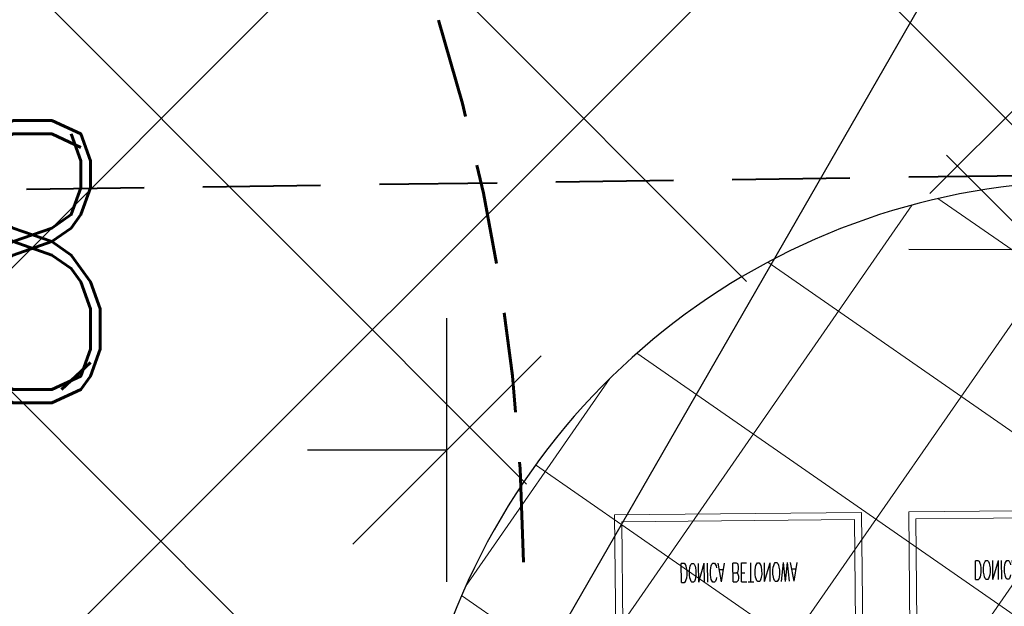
# Model space of a CAD drawing. Extents: x 8014 to 6635291, y -5609 to 5765892.
# Tile 62 of 158: x 6601163.12 to 6601167.3, y 5731808.03 to 5731810.53. Entities that reach past the tile are written whole.
import ezdxf
from ezdxf import colors
from ezdxf.entities.mleader import LeaderData, LeaderLine
from ezdxf.enums import TextEntityAlignment as Align
from ezdxf.math import Vec2, Vec3

# ---------------------------------------------------------------- set-up
doc = ezdxf.new("R2010")
doc.units = 0
doc.header["$PDSIZE"] = 0.75
doc.linetypes.add('( Dashed )', pattern=[0.75, 0.5, -0.25])
doc.linetypes.add('HIDDEN', pattern=[0.375, 0.25, -0.125])
doc.layers.get('0').update_dxf_attribs({"linetype": 'CONTINUOUS'})
doc.layers.get('Defpoints').update_dxf_attribs({"linetype": 'CONTINUOUS'})
for name, color, linetype in [('A-SZRAF- DROGI', 130, 'CONTINUOUS'), ('a_chodnik', 31, 'CONTINUOUS'), ('a_zieleń', 80, 'CONTINUOUS'), ('STREFY', 7, 'CONTINUOUS'), ('Wymiarowanie', 7, 'CONTINUOUS')]:
    doc.layers.add(name, color=color, linetype=linetype)
for name, color, linetype, lineweight in [('a_krawężnik', 7, 'CONTINUOUS', 30), ('MEBLE PKN', 7, 'CONTINUOUS', 20), ('OPIS', 7, 'CONTINUOUS', 0), ('T_str.ochr.8m', 40, 'HIDDEN', 60)]:
    doc.layers.add(name, color=color, linetype=linetype, lineweight=lineweight)
doc.layers.add('AP_HATCH_DROGI', color=7, linetype='CONTINUOUS', lineweight=15, true_color=0x949494)
doc.styles.add('Arial', font='arial.ttf')
doc.styles.add('JACEK_07', font='SIMPLEX.SHX', dxfattribs={"width": 0.7})
doc.styles.add('Romand', font='romand.shx', dxfattribs={"width": 0.8})
doc.styles.add('ROMANS', font='romans.shx', dxfattribs={"width": 0.7})
doc.dimstyles.new('DIM500', dxfattribs={"dimscale": 40, "dimtxt": 0.03, "dimasz": 0.01, "dimexe": 0, "dimexo": 0, "dimgap": 0.02, "dimtad": 1, "dimzin": 9, "dimdsep": 46, "dimtxsty": 'ROMANS', "dimblk": 'TICK1', "dimcen": 0, "dimse1": 1, "dimse2": 1, "dimclrd": 256, "dimclre": 7, "dimclrt": 6, "dimazin": 0, "dimtfac": 1, "dimtdec": 4, "dimtix": 1, "dimtmove": 2, "dimatfit": 3, "dimldrblk": 'TICK1', "dimfxl": 1, "dimtolj": 1, "dimtzin": 9, "dimarcsym": 0})

# ---------------------------------------------------------------- blocks, each defined once
blk = doc.blocks.new('*U97')
for points in [[(209.9999999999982, -105), (209.9999999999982, 0), (259.9999999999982, 0), (259.9999999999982, -105)], [(212.9999999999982, -102), (212.9999999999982, -3), (256.9999999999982, -3), (256.9999999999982, -102)], [(209.9999999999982, -230), (209.9999999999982, -125), (259.9999999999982, -125), (259.9999999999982, -230)], [(212.9999999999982, -227), (212.9999999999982, -128), (256.9999999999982, -128), (256.9999999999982, -227)]]:
    blk.add_lwpolyline(points, close=True)
at = {"style": 'JACEK_07', "width": 0.5}
for p in [(234.9999999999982, -52.5), (234.9999999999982, -177.5)]:
    blk.add_text('DONICA BETONOWA', height=8, rotation=90, dxfattribs=at).set_placement(p, align=Align.MIDDLE_CENTER)
blk = doc.blocks.new('TICK1')
at = {"color": 0}
for p, q in [((0, -1.4), (0, 1.4)), ((0, 1.110223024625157e-16), (-0.9999999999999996, 1.110223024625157e-16))]:
    blk.add_line(p, q, dxfattribs=at)
at = {"color": 2}
blk.add_line((-0.9999999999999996, -0.9999999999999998), (1, 1), dxfattribs=at)
blk = doc.blocks.new('*D119')
at = {"layer": 'Defpoints', "color": 0}
for p in [(6601167.457685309, 5731814.852111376), (6601167.45398347, 5731809.549619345), (6601168.15395724, 5731809.549130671)]:
    blk.add_point(p, dxfattribs=at)
at = {"layer": 'Wymiarowanie', "lineweight": -2}
blk.add_line((6601167.457406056, 5731814.452111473), (6601167.454262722, 5731809.949619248), dxfattribs=at)
at = {"layer": 'Wymiarowanie', "lineweight": -2, "xscale": 0.4, "yscale": 0.4, "zscale": 0.4}
for p, rotation in [((6601167.457685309, 5731814.852111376), 89.95999999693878), ((6601167.45398347, 5731809.549619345), 269.9599999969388)]:
    blk.add_blockref('TICK1', p, dxfattribs=dict(at, rotation=rotation))
at = {"layer": 'Wymiarowanie', "color": 6, "insert": (6601166.05583473, 5731812.201842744), "char_height": 1.2, "attachment_point": 5, "rotation": 89.95999999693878, "style": 'Romand'}
blk.add_mtext('\\A1;5.3', dxfattribs=at)
blk = doc.blocks.new('*D132')
at = {"layer": 'Defpoints', "color": 0}
for p in [(6601164.931244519, 5731808.697089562), (6601164.931244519, 5731807.974885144), (6601158.127094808, 5731807.939331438)]:
    blk.add_point(p, dxfattribs=at)
at = {"layer": 'Wymiarowanie', "lineweight": -2}
for p, q in [((6601158.527094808, 5731808.697089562), (6601160.726655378, 5731808.697089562)), ((6601164.531244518, 5731808.697089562), (6601164.33808395, 5731808.697089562))]:
    blk.add_line(p, q, dxfattribs=at)
at = {"layer": 'Wymiarowanie', "lineweight": -2, "xscale": 0.4, "yscale": 0.4, "zscale": 0.4, "rotation": 180}
blk.add_blockref('TICK1', (6601158.127094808, 5731808.697089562), dxfattribs=at)
at = {"layer": 'Wymiarowanie', "lineweight": -2, "xscale": 0.4, "yscale": 0.4, "zscale": 0.4}
blk.add_blockref('TICK1', (6601164.931244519, 5731808.697089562), dxfattribs=at)
at = {"layer": 'Wymiarowanie', "color": 6, "insert": (6601162.532369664, 5731809.497089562), "char_height": 1.2, "attachment_point": 5, "style": 'Romand'}
blk.add_mtext('\\A1;6.8', dxfattribs=at)
blk = doc.blocks.new('_None')

msp = doc.modelspace()

# ---------------------------------------------------------------- hatches: boundary and pattern name
at = {"layer": 'A-SZRAF- DROGI', "linetype": 'ByBlock', "lineweight": 0}
h = msp.add_hatch(dxfattribs=at)
h.set_pattern_fill('ANSI37', color=253, scale=3, style=0)
h.set_pattern_definition([(45, (3365827.470421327, 2822255.75228963), (-0.2651650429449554, 0.2651650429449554), []), (135, (3365827.470421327, 2822255.75228963), (-0.2651650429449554, -0.2651650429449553), [])])
h.paths.add_polyline_path([(6601164.801, 5731825.446), (6601168.790559, 5731826.947746), (6601168.820585, 5731824.474329), (6601166.454, 5731823.503)])
edge = h.paths.add_edge_path()
edge.add_line((6601172.476, 5731825.895), (6601172.4105, 5731828.025676))
edge.add_line((6601172.4105, 5731828.025676), (6601173.992, 5731828.189))
edge.add_arc((6601186.03492027, 5732243.680015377), 415.665509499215, 268.3397586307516, 269.9116548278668)
edge.add_line((6601185.394, 5731828.015), (6601205.043, 5731828.193))
edge.add_line((6601205.043, 5731828.193), (6601225.2324, 5731828.343))
edge.add_line((6601225.2324, 5731828.343), (6601245.168, 5731828.586))
edge.add_line((6601245.168, 5731828.586), (6601245.54301782, 5731828.590239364))
edge.add_line((6601245.54301782, 5731828.590239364), (6601246.883624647, 5731826.593755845))
edge.add_line((6601246.883624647, 5731826.593755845), (6601221.789705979, 5731826.309230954))
edge.add_line((6601221.789705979, 5731826.309230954), (6601205.136, 5731826.031))
edge.add_line((6601205.136, 5731826.031), (6601185.273, 5731825.848))
edge.add_line((6601185.273, 5731825.848), (6601173.834, 5731826.053))
edge.add_line((6601173.834, 5731826.053), (6601172.476, 5731825.895))
edge = h.paths.add_edge_path()
edge.add_line((6601111.994, 5731733.86), (6601109.203, 5731750.836))
edge.add_line((6601109.203, 5731750.836), (6601106.88, 5731760.994))
edge.add_line((6601106.88, 5731760.994), (6601102.557, 5731779.174))
edge.add_line((6601102.557, 5731779.174), (6601096.809, 5731802.335))
edge.add_line((6601096.809, 5731802.335), (6601093.3935, 5731815.0755))
edge.add_arc((6601112.890643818, 5731821.406846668), 20.49937969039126, 186.6456011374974, 197.9902726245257, ccw=False)
edge.add_arc((6601104.100382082, 5731821.197027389), 11.77172068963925, 157.093056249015, 190.5856574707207, ccw=False)
edge.add_line((6601093.257, 5731825.779000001), (6601095.519, 5731824.743))
edge.add_line((6601095.519, 5731824.743), (6601101.325, 5731802.801))
edge.add_line((6601101.325, 5731802.801), (6601106.886, 5731780.522))
edge.add_line((6601106.886, 5731780.522), (6601111.376, 5731762.136))
edge.add_line((6601111.376, 5731762.136), (6601116.585, 5731733.745))
edge.add_line((6601116.585, 5731733.745), (6601117.929, 5731724.497))
edge.add_line((6601117.929, 5731724.497), (6601120.174581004, 5731712.998631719))
edge.add_line((6601120.174581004, 5731712.998631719), (6601122.073782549, 5731714.127215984))
edge.add_line((6601122.073782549, 5731714.127215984), (6601119.954, 5731724.963))
edge.add_line((6601119.954, 5731724.963), (6601118.634, 5731734.045))
edge.add_line((6601118.634, 5731734.045), (6601113.329, 5731762.836))
edge.add_line((6601113.329, 5731762.836), (6601108.915, 5731781.012))
edge.add_line((6601108.915, 5731781.012), (6601103.286, 5731803.464))
edge.add_line((6601103.286, 5731803.464), (6601098.333, 5731822.44))
edge.add_line((6601098.333, 5731822.44), (6601100.26, 5731826.8))
edge.add_line((6601100.26, 5731826.8), (6601104.18, 5731826.61))
edge.add_line((6601104.18, 5731826.61), (6601124.59, 5731825.705))
edge.add_arc((6601125.610328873, 5731847.683485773), 22.00215689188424, 254.8648362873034, 267.34201003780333, ccw=False)
edge.add_line((6601119.865631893, 5731826.444527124), (6601114.201632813, 5731827.976553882))
edge.add_arc((6601110.333611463, 5731814.50400797), 14.01681427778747, 73.98101766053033, 84.72925958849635)
edge.add_line((6601111.621225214, 5731828.46155551), (6601104.31, 5731828.801))
edge.add_line((6601104.31, 5731828.801), (6601098.736000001, 5731829.044))
edge.add_arc((6601099.467862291, 5731836.320540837), 7.313252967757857, 237.4214308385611, 264.25660123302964, ccw=False)
edge.add_line((6601095.530000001, 5731830.158), (6601092.874, 5731826.011))
edge.add_arc((6601101.918260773, 5731821.943692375), 9.916735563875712, 155.7860047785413, 175.0173574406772)
edge.add_arc((6601112.859662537, 5731821.4016454), 20.86790340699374, 176.1439813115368, 198.0522861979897)
edge.add_line((6601093.019, 5731814.935), (6601096.416, 5731802.213))
edge.add_line((6601096.416, 5731802.213), (6601102.139, 5731779.125))
edge.add_line((6601102.139, 5731779.125), (6601106.492, 5731760.912))
edge.add_line((6601106.492, 5731760.912), (6601108.825, 5731750.719))
edge.add_line((6601108.825, 5731750.719), (6601111.607, 5731733.785))
edge.add_line((6601111.607, 5731733.785), (6601115.11, 5731713.014))
edge.add_line((6601115.11, 5731713.014), (6601115.782940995, 5731710.388937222))
edge.add_line((6601115.782940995, 5731710.388937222), (6601116.122591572, 5731710.590771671))
edge.add_line((6601116.122591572, 5731710.590771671), (6601115.488, 5731713.094))
edge.add_line((6601115.488, 5731713.094), (6601113.741, 5731723.477))
edge.add_line((6601113.741, 5731723.477), (6601111.994, 5731733.86))
at = {"layer": 'a_chodnik', "lineweight": 13, "transparency": 33554687}
h = msp.add_hatch(dxfattribs=at)
h.set_pattern_fill('ANSI37-METRIC', color=256, scale=0.1999999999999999, angle=280.2340517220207, style=0)
h.set_pattern_definition([(325.2406736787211, (6604551.58258656, 5730645.887596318), (0.3620328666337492, 0.5216868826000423), []), (55.24067367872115, (6604551.58258656, 5730645.887596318), (-0.5216868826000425, 0.362032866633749), [])])
h.paths.add_polyline_path([(6601184.718209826, 5731806.288503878), (6601184.811686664, 5731796.468651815, -0.414209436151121), (6601183.821264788, 5731795.459178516), (6601180.533091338, 5731795.427831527), (6601179.940215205, 5731796.425472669), (6601183.811721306, 5731796.462338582), (6601183.712477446, 5731806.884519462)])
h.paths.add_polyline_path([(6601177.447741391, 5731795.398418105), (6601169.101942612, 5731795.318855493, -0.4088541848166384), (6601165.033847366, 5731799.300274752), (6601164.951244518, 5731807.974885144, -0.336575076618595), (6601167.945302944, 5731809.825565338), (6601183.682951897, 5731809.976971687, -0.3189819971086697), (6601184.633546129, 5731809.315496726), (6601183.694444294, 5731808.778286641), (6601183.692566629, 5731808.975471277), (6601167.943280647, 5731808.825500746), (6601168.062435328, 5731796.312368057), (6601178.023179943, 5731796.407217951)])
at = {"layer": 'a_zieleń', "transparency": 33554687}
h = msp.add_hatch(dxfattribs=at)
h.set_pattern_fill('ANSI31', color=256, scale=2, angle=0.5415578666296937)
h.set_pattern_definition([(45.5415578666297, (6600987.53512271, 5732094.771343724), (-0.1784396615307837, 0.1750979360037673), [])])
edge = h.paths.add_edge_path()
edge.add_line((6601184.522925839, 5731785.715408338), (6601184.766921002, 5731785.473322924))
edge.add_line((6601184.766921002, 5731785.473322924), (6601208.79, 5731802.27))
edge.add_line((6601208.79, 5731802.27), (6601211.05, 5731814.48))
edge.add_line((6601211.05, 5731814.48), (6601142.150843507, 5731813.822858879))
edge.add_arc((6601143.69840858, 5731819.101553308), 5.500870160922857, 253.6603434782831, 270.5475106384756)
edge.add_line((6601143.750973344, 5731813.6009343), (6601191.033618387, 5731814.053326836))
edge.add_arc((6601191.121506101, 5731812.113382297), 1.941934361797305, 359.83740764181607, 92.59396805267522, ccw=False)
edge.add_line((6601193.063432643, 5731812.107871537), (6601193.07399525, 5731811.003901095))
edge.add_line((6601193.07399525, 5731811.003901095), (6601197.383252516, 5731811.044963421))
edge.add_line((6601197.383252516, 5731811.044963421), (6601197.425292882, 5731806.620725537))
edge.add_line((6601197.425292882, 5731806.620725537), (6601199.73158594, 5731806.642472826))
edge.add_line((6601199.73158594, 5731806.642472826), (6601199.802988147, 5731799.171269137))
edge.add_line((6601199.802988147, 5731799.171269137), (6601197.516155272, 5731797.164784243))
edge.add_line((6601197.516155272, 5731797.164784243), (6601194.215775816, 5731797.133052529))
edge.add_line((6601194.215775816, 5731797.133052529), (6601194.250820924, 5731793.47024802))
edge.add_arc((6601191.537576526, 5731793.658273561), 2.719751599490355, 281.08944697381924, 356.0357887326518, ccw=False)
edge.add_line((6601192.060696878, 5731790.989304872), (6601185.152182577, 5731786.155675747))
edge.add_arc((71774552.68679601, -87417922.68084788), 113685689.9179969, 124.9790439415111, 124.9790443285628)
h.paths.add_polyline_path([(6601204.905956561, 5731809.178180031), (6601202.576515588, 5731808.578882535), (6601203.741236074, 5731808.878531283)], flags=16)
h = msp.add_hatch(dxfattribs=at)
h.set_pattern_fill('ANSI31', color=256, scale=2, angle=0.5415578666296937)
h.set_pattern_definition([(45.54817982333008, (6607983.673137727, 5729436.441197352), (-0.1784598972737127, 0.175077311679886), [])])
edge = h.paths.add_edge_path()
edge.add_line((6601132.28887818, 5731807.911557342), (6601127.080955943, 5731807.902463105))
edge.add_line((6601127.080955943, 5731807.902463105), (6601127.042433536, 5731806.545763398))
edge.add_line((6601127.042433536, 5731806.545763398), (6601125.024000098, 5731806.574521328))
edge.add_line((6601125.024000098, 5731806.574521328), (6601123.865375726, 5731808.178802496))
edge.add_line((6601123.865375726, 5731808.178802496), (6601123.892619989, 5731810.090996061))
edge.add_line((6601123.892619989, 5731810.090996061), (6601127.092295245, 5731810.045408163))
edge.add_line((6601127.092295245, 5731810.045408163), (6601127.07886047, 5731809.102461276))
edge.add_line((6601127.07886047, 5731809.102461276), (6601132.973334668, 5731809.112754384))
edge.add_arc((6601141.258670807, 5731812.627467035), 8.999999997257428, 180.5464351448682, 202.9870849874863, ccw=False)
edge.add_line((6601132.259080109, 5731812.541634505), (6601132.247761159, 5731813.728432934))
edge.add_line((6601132.247761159, 5731813.728432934), (6601119.83, 5731813.61))
edge.add_line((6601119.83, 5731813.61), (6601154.4, 5731764.22))
edge.add_line((6601154.4, 5731764.22), (6601170.421137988, 5731775.462184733))
edge.add_line((6601170.421137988, 5731775.462184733), (6601167.795630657, 5731776.94312949))
edge.add_line((6601167.795630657, 5731776.94312949), (6601164.951398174, 5731771.897198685))
edge.add_line((6601164.951398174, 5731771.897198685), (6601163.57632974, 5731771.285145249))
edge.add_line((6601163.57632974, 5731771.285145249), (6601148.409338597, 5731779.830782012))
edge.add_line((6601148.409338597, 5731779.830782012), (6601150.867544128, 5731784.186563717))
edge.add_arc((6601153.830783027, 5731789.327859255), 5.934113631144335, 214.9282003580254, 240.0425568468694, ccw=False)
edge.add_line((6601148.96558026, 5731785.930285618), (6601146.46801821, 5731789.497160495))
edge.add_line((6601146.46801821, 5731789.497160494), (6601142.298628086, 5731786.729162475))
edge.add_line((6601142.298628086, 5731786.729162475), (6601135.134562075, 5731796.97315696))
edge.add_line((6601135.134562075, 5731796.97315696), (6601132.678694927, 5731795.250945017))
edge.add_line((6601132.678694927, 5731795.250945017), (6601128.604672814, 5731801.064981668))
edge.add_line((6601128.604672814, 5731801.064981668), (6601130.241763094, 5731802.2116806))
edge.add_line((6601130.241763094, 5731802.2116806), (6601128.230332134, 5731805.075452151))
edge.add_line((6601128.230332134, 5731805.075452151), (6601132.288878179, 5731807.911557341))
h.paths.add_polyline_path([(6601124.087608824, 5731807.273295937), (6601122.407785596, 5731810.036661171), (6601124.012220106, 5731807.36403475), (6601124.444687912, 5731807.376661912)])
at = {"layer": 'AP_HATCH_DROGI', "transparency": 33554687}
h = msp.add_hatch(dxfattribs=at)
h.set_pattern_fill('ANSI37', color=8, scale=0.4, style=0)
h.set_pattern_definition([(45, (-235.1363771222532, -0.007408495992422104), (-0.8980256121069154, 0.8980256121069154), []), (135, (-235.1363771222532, -0.007408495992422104), (-0.8980256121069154, -0.8980256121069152), [])])
h.paths.add_polyline_path([(6601193.249542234, 5731793.599106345), (6601193.023173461, 5731793.157140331), (6601192.537164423, 5731792.545996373), (6601191.365211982, 5731791.715704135), (6601183.212684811, 5731786.011685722), (6601182.497746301, 5731785.59703122), (6601181.617589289, 5731785.472365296), (6601180.787473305, 5731785.553877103), (6601179.223053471, 5731786.31994221), (6601177.752199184, 5731787.151714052), (6601177.339079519, 5731787.292707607), (6601176.353805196, 5731787.380852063), (6601169.258341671, 5731787.337031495), (6601168.753547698, 5731787.164823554), (6601168.391850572, 5731786.815376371), (6601168.269527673, 5731786.161551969), (6601168.290580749, 5731783.987948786), (6601168.488974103, 5731783.423273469), (6601168.945697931, 5731783.165323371), (6601175.69063093, 5731779.256652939), (6601170.30296666, 5731775.521471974), (6601167.794910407, 5731776.936167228), (6601167.128955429, 5731777.163692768), (6601166.526245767, 5731776.961653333), (6601165.767206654, 5731775.783688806), (6601163.33174438, 5731771.472463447), (6601149.285564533, 5731779.333072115), (6601151.242391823, 5731782.823348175, 0.4126509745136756), (6601150.866490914, 5731784.182768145, -0.1085287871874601), (6601148.96558026, 5731785.930285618), (6601146.409825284, 5731789.580268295, 0.3525795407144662), (6601145.069900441, 5731789.886280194), (6601141.732827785, 5731787.547236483), (6601129.630619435, 5731804.831204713), (6601132.978262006, 5731807.182528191, 0.4134176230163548), (6601133.224768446, 5731808.57313886, -0.1152150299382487), (6601132.259080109, 5731812.541634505), (6601132.249191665, 5731813.578443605), (6601191.12157696, 5731814.047908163), (6601191.993802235, 5731813.804172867), (6601192.465289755, 5731813.507952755), (6601192.845826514, 5731812.99932286), (6601193.051446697, 5731812.404393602), (6601193.047141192, 5731810.787722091), (6601189.71617973, 5731810.759041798), (6601189.71617973, 5731810.476779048), (6601189.478657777, 5731810.589941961), (6601189.137921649, 5731810.649778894), (6601188.638827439, 5731810.516336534), (6601188.455564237, 5731810.361099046), (6601188.183916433, 5731809.949719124), (6601188.300918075, 5731797.719288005), (6601188.593649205, 5731797.284428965), (6601189.24852946, 5731797.040421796), (6601189.730764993, 5731797.164266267), (6601189.9472133, 5731797.324671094), (6601190.197602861, 5731797.731115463, -0.05991203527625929), (6601190.100695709, 5731797.525527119), (6601190.166834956, 5731797.525527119), (6601193.211719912, 5731797.5521764), (6601193.249542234, 5731793.599106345)], is_closed=False)
h.paths.add_polyline_path([(6601150.891862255, 5731811.46124344), (6601160.891791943, 5731811.516907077), (6601161.10822189, 5731789.159091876), (6601151.108690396, 5731789.062293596)], flags=16)
h.paths.add_polyline_path([(6601183.692642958, 5731809.969609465), (6601184.392950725, 5731809.683450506), (6601184.692597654, 5731808.979128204), (6601184.811738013, 5731796.463292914), (6601184.682850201, 5731795.960525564), (6601184.52561327, 5731795.751385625), (6601184.137843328, 5731795.50636878), (6601183.821335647, 5731795.45177002), (6601168.207583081, 5731795.409667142), (6601167.268951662, 5731795.745236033), (6601166.254055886, 5731796.470527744), (6601165.426889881, 5731797.629044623), (6601165.163207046, 5731798.3539978), (6601165.033918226, 5731799.292866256), (6601165.009865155, 5731801.818820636), (6601164.931315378, 5731807.967476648), (6601165.324893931, 5731808.648588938), (6601165.820058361, 5731809.170203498), (6601166.435272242, 5731809.557882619), (6601167.143473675, 5731809.853225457)], flags=16)

# ---------------------------------------------------------------- linework, layer by layer
at = {"layer": 'a_krawężnik'}
msp.add_arc((6601167.667191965, 5731806.928240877), 2.91064163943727, 84.51703990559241, 158.9248412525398, dxfattribs=at)
at = {"layer": 'STREFY', "color": 1, "linetype": '( Dashed )', "lineweight": 40}
msp.add_lwpolyline([(6601127.746451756, 5731809.389988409), (6601148.895737, 5731809.60824687), (6601173.005388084, 5731809.941712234), (6601194.219636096, 5731810.527736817), (6601211.791938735, 5731810.784421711)], dxfattribs=at)

# ---------------------------------------------------------------- dimensions: what is measured, and where the dimension line sits
at = {"layer": 'Wymiarowanie'}
dim = msp.add_linear_dim(base=(6601167.45398347, 5731809.549619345), p1=(6601167.457685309, 5731814.852111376), p2=(6601168.15395724, 5731809.549130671), angle=89.95999999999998, dimstyle='DIM500', override={"dimtxt": 0.03, "dimtxsty": 'Romand'}, dxfattribs=at)
dim.commit()
dim.dimension.update_dxf_attribs({"geometry": '*D119', "text_midpoint": (6601166.05583473, 5731812.201842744)})

# ---------------------------------------------------------------- next in the draw order: block references
at = {"layer": 'MEBLE PKN', "xscale": -0.009999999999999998, "yscale": 0.01, "zscale": 0.01, "rotation": 270.5455751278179}
msp.add_blockref('*U97', (6601167.968504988, 5731805.844345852), dxfattribs=at)

# ---------------------------------------------------------------- next in the draw order: linework, layer by layer
at = {"layer": 'a_krawężnik'}
msp.add_arc((6601167.667191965, 5731806.928240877), 2.91064163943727, 84.51703990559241, 158.9248412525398, dxfattribs=at)
at = {"layer": 'T_str.ochr.8m', "color": 202, "ltscale": 2, "elevation": 1.422323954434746e-09}
msp.add_lwpolyline([(6601175.396192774, 5731816.72219358, -0.3015367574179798), (6601203.187177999, 5731798.325885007, -0.2178183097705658), (6601203.187178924, 5731773.094509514, -0.301537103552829), (6601175.396200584, 5731754.698210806), (6601169.235031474, 5731754.698423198, -0.301372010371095), (6601141.463049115, 5731773.094506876, -0.2177548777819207), (6601141.463048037, 5731798.325839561, -0.3016428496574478), (6601169.254027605, 5731816.722193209), (6601175.396192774, 5731816.72219358)], format="xyb", dxfattribs=at)
at = {"layer": 'T_str.ochr.8m', "color": 202, "ltscale": 2}
msp.add_arc((6601157.256446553, 5731808.145625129, 1.031868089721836e-08), 30, 0.5435338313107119, 90.54353427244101, dxfattribs=at)
at = {"layer": 'T_str.ochr.8m', "ltscale": 1.7}
msp.add_arc((6601157.256418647, 5731808.148542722, 1.031868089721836e-08), 8, 0.5226371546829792, 90.54353384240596, dxfattribs=at)

# ---------------------------------------------------------------- next in the draw order: dimensions: what is measured, and where the dimension line sits
at = {"layer": 'Wymiarowanie'}
dim = msp.add_linear_dim(base=(6601164.931244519, 5731808.697089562), p1=(6601158.127094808, 5731807.939331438), p2=(6601164.931244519, 5731807.974885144), dimstyle='DIM500', override={"dimtxt": 0.03, "dimtxsty": 'Romand'}, dxfattribs=at)
dim.commit()
dim.dimension.update_dxf_attribs({"geometry": '*D132', "text_midpoint": (6601162.532369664, 5731809.497089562), "dimtype": 160})

# ---------------------------------------------------------------- next in the draw order: leaders
at = {"layer": 'OPIS', "linetype": 'Continuous'}
ml = msp.add_multileader_mtext('Standard', dxfattribs=at)
ml.set_content('ODBOJNIK  GUMOWY ', style='Arial')
ml.set_leader_properties()
ml.set_arrow_properties(name='NONE')
ml.build(insert=Vec2(0, 0))
ml.multileader.update_dxf_attribs({"text_left_attachment_type": 6, "text_right_attachment_type": 6, "dogleg_length": 1, "arrow_head_size": 1.25})
ctx = ml.context
ctx.base_point, ctx.char_height, ctx.arrow_head_size, ctx.landing_gap_size, ctx.plane_origin, ctx.plane_x_axis, ctx.plane_y_axis = Vec3(6601172.594837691, 5731818.676835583, 10.3), 0.75, 1.25, 0.5, Vec3(6601188.476825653, 5731838.955404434, 10.3), Vec3(0.9999491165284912, 0.0100878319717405), Vec3(-0.0100878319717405, 0.9999491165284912)
ctx.left_attachment, ctx.right_attachment = 6, 6
notes = []
notes.append((ctx, [(0, (1, 1, 0), (6601171.594888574, 5731818.666747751, 10.3), (0.9999491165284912, 0.0100878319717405), 1, [(0, [(6601164.711055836, 5731806.710065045, 10.3)], 0, [])])]))
ctx.mtext.insert, ctx.mtext.text_direction, ctx.mtext.rotation, ctx.mtext.flow_direction = Vec3(6601173.08557218, 5731819.597794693, 10.3), Vec3(0.9999491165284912, 0.0100878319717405), 0.0100880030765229, 5
for ctx, leaders in notes:
    for number, flags, end, landing, length, lines in leaders:
        leader = LeaderData()
        leader.index, (leader.has_last_leader_line, leader.has_dogleg_vector, leader.attachment_direction) = number, flags
        leader.last_leader_point, leader.dogleg_vector, leader.dogleg_length = Vec3(end), Vec3(landing), length
        for number, points, colour, breaks in lines:
            line = LeaderLine()
            line.index, line.vertices, line.color, line.breaks = number, Vec3.list(points), colors.encode_raw_color(colour), breaks
            leader.lines.append(line)
        ctx.leaders.append(leader)

doc.saveas('drawing.dxf')
